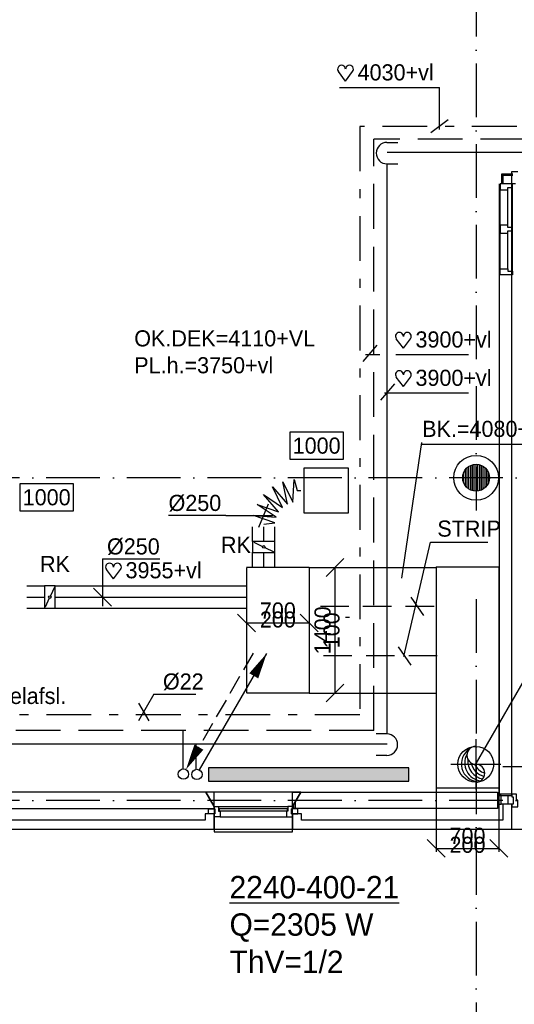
# Model space of a CAD drawing. Extents: x 25315 to 170951, y 867852 to 951952.
# Tile 10 of 119: x 69725 to 75251, y 878152 to 889139. Entities that reach past the tile are written whole.
import ezdxf
from ezdxf.enums import TextEntityAlignment as Align

# ---------------------------------------------------------------- set-up
doc = ezdxf.new("R2010")
doc.units = 0
doc.header["$LTSCALE"] = 100
for name, pattern in [('2322107', [2000, 1000, 1000]), ('2322108', [7, 5, -2]), ('2322109', [10, 5, -2, 1, -2]), ('CENTER2', [11.25, 7.5, -1.25, 1.25, -1.25]), ('CENTER4', [5, 3.125, -0.625, 0.625, -0.625]), ('DASHDOT', [9, 6, -1.5, 0, -1.5]), ('HIDDEN2', [4.7625, 3.175, -1.5875]), ('LURETOUR', [6, 4, -2])]:
    doc.linetypes.add(name, pattern=pattern)
doc.layers.get('0').update_dxf_attribs({"linetype": 'CONTINUOUS'})
for name, color, linetype in [('AL$7----_STRAMIEN', 1, 'DASHDOT'), ('BOUW', 8, 'CONTINUOUS'), ('WI561---', 1, 'CONTINUOUS'), ('WL531---', 4, 'CONTINUOUS'), ('WL561---', 4, 'CONTINUOUS'), ('WL561---_AANVOER', 4, 'CONTINUOUS'), ('WL561---_RETOUR', 4, 'CONTINUOUS'), ('WL570---', 3, 'CONTINUOUS'), ('WL570---_HARTLIJN', 7, 'CONTINUOUS'), ('WL570---_RETOUR', 3, 'CONTINUOUS'), ('WL570---_TOEVOER', 3, 'CONTINUOUS'), ('WM570---', 1, 'CONTINUOUS')]:
    doc.layers.add(name, color=color, linetype=linetype)
doc.styles.add('BURO-018', font='BUROFONT.shx', dxfattribs={"height": 180})
doc.styles.add('BURO-025', font='BUROFONT.shx', dxfattribs={"height": 250})

# ---------------------------------------------------------------- blocks, each defined once
blk = doc.blocks.new('LDV1107')
at = {"color": 0, "linetype": 'CONTINUOUS'}
blk.add_line((0.25, 0.433), (6.75, 11.691), dxfattribs=at)
blk.add_lwpolyline([(6.75, 11.691, 0, 1, 0), (5.5, 9.526, 1, 1, 0)], format="xyseb", dxfattribs=at)
blk.add_circle((0, 0), 0.5, dxfattribs=at)
blk = doc.blocks.new('LDV3108')
at = {"color": 0, "linetype": 'CONTINUOUS'}
for p, q in [((6.75, 11.691), (5.813, 10.068)), ((5.438, 9.418), (4.5, 7.794)), ((4.125, 7.145), (3.188, 5.521)), ((2.813, 4.871), (1.875, 3.248)), ((1.5, 2.598), (0.563, 0.974))]:
    blk.add_line(p, q, dxfattribs=at)
blk.add_lwpolyline([(0.25, 0.433, 0, 1, 0), (1.5, 2.598, 1, 1, 0)], format="xyseb", dxfattribs=at)
blk.add_circle((0, 0), 0.5, dxfattribs=at)
blk = doc.blocks.new('LU-ORNAM-1F41F400')
at = {"color": 0, "linetype": 'CONTINUOUS'}
for p, q in [((250, 250), (-250, 250)), ((-250, 250), (-250, -250)), ((250, -250), (250, 250)), ((-250, -250), (250, -250))]:
    blk.add_line(p, q, dxfattribs=at)
blk = doc.blocks.new('LU-1-KI2')
at = {"color": 0, "linetype": 'CONTINUOUS'}
blk.add_circle((0, 0), 0.5, dxfattribs=at)
for centre, start, end in [((0.098, 0.01), 122.9221, 266.9628), ((0.191, 0.038), 151.6522, 263.7819), ((0.278, 0.084), 174.6069, 260.2716), ((0.354, 0.146), 192.3501, 256.1233), ((0.416, 0.222), 206.1028, 250.6419)]:
    blk.add_arc(centre, 0.5, start, end, dxfattribs=at)
at = {"layer": 'WL570---_HARTLIJN', "linetype": 'CENTER4'}
for p, q in [((0, 0.7), (0, -0.7)), ((-0.7, 0), (0.7, 0))]:
    blk.add_line(p, q, dxfattribs=at)
at = {"layer": 'WL570---_HARTLIJN', "color": 0, "linetype": 'CONTINUOUS'}
for centre, start, end in [((0, 0.25), 90, 270), ((0, -0.25), 270, 90)]:
    blk.add_arc(centre, 0.25, start, end, dxfattribs=at)
blk = doc.blocks.new('LU-PIJL1')
at = {"color": 0, "linetype": 'CONTINUOUS'}
blk.add_line((0, 0), (10.12, 17.54), dxfattribs=at)
blk.add_lwpolyline([(10.12, 17.54, 0, 1.5, 0), (8.25, 14.29, 1.5, 1.5, 0)], format="xyseb", dxfattribs=at)
blk = doc.blocks.new('LU-1D-F-C830')
at = {"color": 0, "linetype": 'CONTINUOUS'}
for p, q in [((-24, 0), (0, 0)), ((0, 0), (24, 0))]:
    blk.add_line(p, q, dxfattribs=at)
blk = doc.blocks.new('LU-2D-K-2BC')
at = {"color": 0, "linetype": 'CONTINUOUS'}
for p, q in [((-0.5, 350), (0.5, 350)), ((-0.5, -350), (0.5, -350))]:
    blk.add_line(p, q, dxfattribs=at)
blk = doc.blocks.new('LU-ORND')
at = {"color": 0, "linetype": 'CONTINUOUS'}
for p, q in [((-3, 1.5), (-3, -1.5)), ((3, 1.5), (-3, 1.5)), ((3, -1.5), (3, 1.5)), ((-3, -1.5), (3, -1.5))]:
    blk.add_line(p, q, dxfattribs=at)
blk = doc.blocks.new('2322401')
at = {"color": 0, "linetype": 'CONTINUOUS'}
for p, q in [((-0.5, 0.5, 1), (-0.5, 0.5)), ((-0.5, 0.5, 1), (-0.5, -0.5, 1)), ((0.5, 0.5, 1), (-0.5, 0.5, 1)), ((0.5, 0.5), (-0.5, 0.5)), ((-0.5, 0.5), (-0.5, -0.5)), ((0.5, 0.5, 1), (0.5, 0.5)), ((0.5, -0.5, 1), (0.5, 0.5, 1)), ((0.5, -0.5), (0.5, 0.5)), ((-0.5, -0.5, 1), (-0.5, -0.5)), ((-0.5, -0.5, 1), (0.5, -0.5, 1)), ((-0.5, -0.5), (0.5, -0.5)), ((0.5, -0.5, 1), (0.5, -0.5))]:
    blk.add_line(p, q, dxfattribs=at)
blk = doc.blocks.new('CVRINFO2')
at = {"color": 0, "linetype": 'CONTINUOUS', "style": 'BURO-025'}
for tag, p in [('CV_TEXT125', (0, 0)), ('CV_TEXT225', (0, -4.17)), ('CV_TEXT325', (0, -8.33)), ('CV_TEXT425', (0, -12.5))]:
    blk.add_attdef(tag, p, '', height=2.5, dxfattribs=at)
blk = doc.blocks.new('CVHATCH1')
at = {"color": 0, "linetype": 'CONTINUOUS'}
blk.add_solid([(-0.5, -0.5), (0.5, -0.5), (-0.5, 0.5), (0.5, 0.5)], dxfattribs=at)
blk = doc.blocks.new('*U207', base_point=(72609, 111659))
at = {"layer": 'WM570---', "linetype": 'CONTINUOUS'}
for p, q in [((72159, 111759), (72359, 111559)), ((72859, 111759), (73059, 111559)), ((72959, 111659), (72259, 111659))]:
    blk.add_line(p, q, dxfattribs=at)
at = {"layer": 'WM570---', "linetype": 'CONTINUOUS', "style": 'BURO-018'}
for s, p in [('700', (72609, 111709)), ('200', (72609, 111609))]:
    blk.add_text(s, height=180, dxfattribs=at).set_placement(p, align=Align.CENTER)
blk = doc.blocks.new('*U208', base_point=(74727, 109123))
at = {"layer": 'WM570---', "linetype": 'CONTINUOUS'}
for p, q in [((74278, 109223), (74477, 109023)), ((74978, 109223), (75177, 109023)), ((74377, 109123), (75077, 109123))]:
    blk.add_line(p, q, dxfattribs=at)
at = {"layer": 'WM570---', "linetype": 'CONTINUOUS', "style": 'BURO-018'}
for s, p in [('700', (74727, 109173)), ('200', (74727, 109073))]:
    blk.add_text(s, height=180, dxfattribs=at).set_placement(p, align=Align.CENTER)
blk = doc.blocks.new('HART')
at = {"color": 1}
for q in [(-39.7, 52.4), (39.7, 52.4)]:
    blk.add_line((0, 0), q, dxfattribs=at)
for centre, start, end in [((-22.1, 65.7), 0, 217.1867), ((22.1, 65.7), 322.8133, 180)]:
    blk.add_arc(centre, 22.1, start, end, dxfattribs=at)
blk = doc.blocks.new('LU-2D-K-578')
at = {"color": 0, "linetype": 'CONTINUOUS'}
for p, q in [((-0.5, 700), (0.5, 700)), ((-0.5, -700), (0.5, -700))]:
    blk.add_line(p, q, dxfattribs=at)
blk = doc.blocks.new('*U232', base_point=(73337, 576452))
at = {"layer": 'WM570---', "linetype": 'CONTINUOUS'}
for p, q in [((73437, 577252), (73237, 577053)), ((73337, 575752), (73337, 577152)), ((73437, 575852), (73237, 575653))]:
    blk.add_line(p, q, dxfattribs=at)
at = {"layer": 'WM570---', "linetype": 'CONTINUOUS', "style": 'BURO-018'}
for s, p in [('1400', (73287, 576452)), ('100', (73387, 576452))]:
    blk.add_text(s, height=180, rotation=90, dxfattribs=at).set_placement(p, align=Align.CENTER)
blk = doc.blocks.new('LDS')
at = {"color": 0, "linetype": 'CONTINUOUS'}
for p, q in [((0, 1), (1, 1)), ((0, -1), (1, -1))]:
    blk.add_line(p, q, dxfattribs=at)
blk.add_arc((0, 0), 1, 90, 270, dxfattribs=at)
blk = doc.blocks.new('LU-1D-K-FA')
at = {"color": 0, "linetype": 'CONTINUOUS'}
for p, q in [((-0.5, 125), (0.5, 125)), ((-0.5, -125), (0.5, -125))]:
    blk.add_line(p, q, dxfattribs=at)
at = {"layer": 'WL570---_HARTLIJN', "linetype": 'CENTER2'}
blk.add_line((-0.5, 0), (0.5, 0), dxfattribs=at)
blk = doc.blocks.new('LU-1D-KL1-FA77')
at = {"color": 0, "linetype": 'CONTINUOUS'}
for p, q in [((-60, 125), (-60, -125)), ((60, 125), (-60, 125)), ((53, 112), (6, 13)), ((60, -125), (60, 125)), ((-6, -13), (-53, -112)), ((-60, -125), (60, -125))]:
    blk.add_line(p, q, dxfattribs=at)
blk.add_circle((0, 0), 14.9, dxfattribs=at)
blk = doc.blocks.new('LU-1D-BF--1-FA5A177')
at = {"color": 0, "linetype": 'CONTINUOUS'}
for p, q in [((-359, -126), (-277, 115)), ((-277, 115), (-295, -138)), ((-375, 0), (-359, -126)), ((-295, -138), (-154, 73)), ((-154, 73), (-236, -167)), ((-236, -167), (-45, 1)), ((-45, 1), (-187, -210)), ((-187, -210), (41, -97)), ((41, -97), (-151, -264)), ((-151, -264), (98, -214)), ((98, -214), (-130, -326)), ((-130, -326), (124, -342)), ((124, -342), (0, -375))]:
    blk.add_line(p, q, dxfattribs=at)
blk = doc.blocks.new('*U480', base_point=(70703, 576949))
at = {"color": 0, "linetype": 'CONTINUOUS'}
for p, q in [((70703, 577249), (70703, 576724)), ((70703, 577249), (71343, 577249)), ((70603, 576923), (70803, 576724))]:
    blk.add_line(p, q, dxfattribs=at)
at = {"layer": 'WM570---', "linetype": 'CONTINUOUS', "style": 'BURO-018'}
blk.add_text('%%c250', height=180, dxfattribs=at).set_placement((70753, 577299))
blk = doc.blocks.new('*U481', base_point=(72335, 577734))
at = {"color": 0, "linetype": 'CONTINUOUS'}
for p, q in [((72397, 577604), (72505, 577864)), ((72026, 577734), (71386, 577734)), ((72026, 577734), (72551, 577734))]:
    blk.add_line(p, q, dxfattribs=at)
at = {"layer": 'WM570---', "linetype": 'CONTINUOUS', "style": 'BURO-018'}
blk.add_text('%%c250', height=180, dxfattribs=at).set_placement((71976, 577784), align=Align.RIGHT)

msp = doc.modelspace()

# ---------------------------------------------------------------- hatches: boundary and pattern name
at = {"layer": 'BOUW'}
h = msp.add_hatch(dxfattribs=at)
h.set_pattern_fill('GEWPBET', color=256, scale=100, angle=90, style=0)
h.set_pattern_definition([(90, (74823.597, 884027.546), (-20, 1e-15), [])])
edge = h.paths.add_edge_path()
edge.add_arc((74823.6, 884027.5), 150, 0, 360)

# ---------------------------------------------------------------- linework, layer by layer
at = {"layer": 'AL$7----_STRAMIEN', "color": 1}
for p, q in [((74823.6, 948957), (74823.6, 883660.9)), ((87723.6, 884027.5), (64545.8, 884027.5)), ((74823.6, 882673.8), (74823.6, 877204.9)), ((87723.6, 880427.5), (64526.5, 880427.5))]:
    msp.add_line(p, q, dxfattribs=at)
at = {"layer": 'BOUW'}
for p, q in [((75127.6, 887402.7), (75109.6, 887420.7)), ((75109.6, 887420.7), (75233.4, 887420.7)), ((75109.6, 887311.7), (75109.6, 887420.7)), ((75127.6, 887402.7), (75233.4, 887402.7)), ((75127.6, 887311.7), (75127.6, 887402.7)), ((75223.6, 887446.5), (75290.6, 887446.5)), ((75223.6, 887307.5), (75223.6, 887446.5)), ((75223.6, 880496.5), (75223.6, 887445.3)), ((75084.6, 880496.5), (75084.6, 887308.4)), ((75230.6, 887307.5), (75091.6, 887307.5)), ((75091.6, 887307.5), (75091.6, 887240.5)), ((75263.6, 887307.5), (75223.6, 887307.5)), ((75230.6, 887267.5), (75230.6, 887307.5)), ((75091.6, 887240.5), (75179.6, 887240.5)), ((75091.6, 886845.5), (75091.6, 887240.5)), ((75179.6, 887267.5), (75230.6, 887267.5)), ((75179.6, 887240.5), (75179.6, 887267.5)), ((75179.6, 886845.5), (75179.6, 887240.5)), ((75230.6, 886333.5), (75230.6, 887267.5)), ((75123.6, 880807.5), (78148.6, 880807.5)), ((72771.6, 880357.7), (72864, 880517.7)), ((72864, 880517.7), (75063.6, 880517.7)), ((75063.6, 880517.7), (75063.6, 880337.7)), ((72771.6, 880337.7), (72771.6, 880357.7)), ((72791.9, 880337.7), (72771.7, 880357.9)), ((72785.9, 880337.7), (72785.9, 880382.5)), ((72805.9, 880337.7), (72805.9, 880417.1)), ((75223.6, 880387), (75123.6, 880387)), ((75123.6, 880387), (75123.6, 880207.5)), ((75223.6, 880107.5), (75223.6, 880387)), ((75063.6, 880337.7), (72771.6, 880337.7)), ((72771.6, 880276.7), (72771.6, 880107.5)), ((72871.6, 880276.7), (72771.6, 880276.7)), ((72871.6, 880207.5), (72871.6, 880276.7)), ((75123.6, 880207.5), (72871.6, 880207.5)), ((67303.6, 880107.5), (84143.6, 880107.5)), ((72771.6, 880107.5), (75223.6, 880107.5)), ((75223.6, 880107.5), (84143.6, 880107.5))]:
    msp.add_line(p, q, dxfattribs=at)
for points in [[(75091.6, 886845.5), (75091.6, 886755.5), (75179.6, 886755.5), (75179.6, 886782.5), (75230.6, 886782.5), (75230.6, 886818.5), (75179.6, 886818.5), (75179.6, 886845.5)], [(75091.6, 886293.5), (75091.6, 886360.5), (75179.6, 886360.5), (75179.6, 886333.5), (75230.6, 886333.5), (75230.6, 886293.5)], [(71896.6, 880337.7), (71896.6, 880357.7), (71804.2, 880517.7), (69474, 880517.7), (69381.6, 880357.7), (69381.6, 880337.7)], [(71896.6, 880357.7), (71896.6, 880517.7), (71804.2, 880517.7)], [(72771.6, 880357.7), (72864, 880517.7), (71804.2, 880517.7), (71896.6, 880357.7), (71896.6, 880077.7), (72771.6, 880077.7)], [(72771.6, 880357.7), (72771.6, 880517.7), (72864, 880517.7)], [(75223.6, 880496.5), (75063.6, 880496.5), (75063.6, 880481.5), (75223.6, 880481.5)], [(75063.6, 880387), (75104.6, 880387), (75104.6, 880481.5), (75063.6, 880481.5)], [(75223.6, 880481.5), (75223.6, 880467), (75237.6, 880467), (75237.6, 880387), (75181.6, 880387), (75181.6, 880481.5)], [(75290.6, 880429.5), (75273.6, 880429.5), (75273.6, 880496.5), (75223.6, 880496.5), (75223.6, 880467), (75237.6, 880467), (75237.6, 880387), (75223.6, 880387), (75223.6, 880357.5), (75290.6, 880357.5)], [(71946.6, 880357.7), (71946.6, 880357.7), (71946.6, 880306.7), (71963.6, 880306.7), (71963.6, 880243.7), (71963.6, 880243.7), (71963.6, 880243.7), (71963.6, 880243.7), (71963.6, 880243.7), (71896.6, 880243.7), (71896.6, 880276.7), (71906.6, 880276.7), (71906.6, 880332.7), (71896.6, 880332.7), (71896.6, 880332.7), (71896.6, 880357.7)], [(72721.6, 880357.7), (72721.6, 880357.7), (72721.6, 880306.7), (72704.6, 880306.7), (72704.6, 880243.7), (72704.6, 880243.7), (72704.6, 880243.7), (72704.6, 880243.7), (72704.6, 880243.7), (72771.6, 880243.7), (72771.6, 880276.7), (72761.6, 880276.7), (72761.6, 880332.7), (72771.6, 880332.7), (72771.6, 880332.7), (72771.6, 880357.7)], [(71796.6, 880276.7), (71796.6, 880207.5), (69481.6, 880207.5), (69481.6, 880276.7), (69381.6, 880276.7), (69381.6, 880107.5), (71896.6, 880107.5), (71896.6, 880276.7)], [(71906.6, 880332.7), (71906.6, 880276.7), (71835.6, 880276.7), (71835.6, 880332.7)], [(71951.6, 880331.7), (71951.6, 880310.7), (72716.6, 880310.7), (72716.6, 880331.7)], [(72761.6, 880332.7), (72761.6, 880276.7), (72832.6, 880276.7), (72832.6, 880332.7)]]:
    msp.add_lwpolyline(points, close=True, dxfattribs=at)
for points in [[(75091.6, 886360.5), (75091.6, 886755.5)], [(75179.6, 886360.5), (75179.6, 886755.5)], [(71946.6, 880357.7), (72721.6, 880357.7)], [(75181.6, 880387), (75104.6, 880387)], [(71963.6, 880243.7), (72704.6, 880243.7)]]:
    msp.add_lwpolyline(points, dxfattribs=at)
for radius in [250, 150]:
    msp.add_circle((74823.6, 884027.5), radius, dxfattribs=at)
at = {"layer": 'WL531---', "linetype": '2322109'}
for p, q in [((76277.4, 887948), (73523.3, 887948)), ((73523.3, 887948), (73523.3, 881381.9)), ((73523.3, 881381.9), (69143.6, 881381.9))]:
    msp.add_line(p, q, dxfattribs=at)
at = {"layer": 'WL561---', "color": 1}
for p, q in [((73298.3, 888383.7), (74414.6, 888383.7)), ((73563.7, 885323.2), (73719.9, 885505.4)), ((73586.7, 885404.2), (73747.3, 885404.1)), ((73925.7, 885404), (74740, 885403.6)), ((73759.9, 884895.3), (73916.1, 885077.5)), ((73800.8, 884976.2), (74740, 884975.6))]:
    msp.add_line(p, q, dxfattribs=at)
at = {"layer": 'WL561---_AANVOER', "linetype": '2322107'}
for p, q in [((78722.4, 887655.4), (73831.2, 887655.4)), ((73831.2, 881172.7), (73831.2, 887529.7)), ((73831.2, 881056.2), (69369.9, 881056.2)), ((71694.8, 880769.4), (71694.8, 881056.2))]:
    msp.add_line(p, q, dxfattribs=at)
at = {"layer": 'WL561---_RETOUR', "linetype": '2322108'}
for p, q in [((73681.2, 881206.2), (73681.2, 887805.4)), ((78872.4, 887805.4), (73681.2, 887805.4)), ((73681.2, 881206.2), (69443.7, 881206.2)), ((71549.3, 880779.8), (71549.3, 881206.2))]:
    msp.add_line(p, q, dxfattribs=at)
at = {"layer": 'WL570---', "color": 1}
for p, q in [((74414.6, 887913.2), (74414.6, 888383.7)), ((74317.6, 887880.9), (74511.5, 888026.3)), ((71225.2, 881614.2), (71052, 881314.2)), ((71225.2, 881614.2), (71691.6, 881614.2)), ((71052, 881514.2), (71167.4, 881314.2))]:
    msp.add_line(p, q, dxfattribs=at)
at = {"layer": 'WL570---'}
for p, q in [((72825.9, 883884.4), (72866.1, 883884.4)), ((72960.1, 883025.4), (72259.2, 883025.4)), ((74377.4, 883032.6), (75085.2, 883032.6)), ((72958.9, 881624), (72266.6, 881624)), ((74377.4, 880566.8), (75077.4, 880566.8))]:
    msp.add_line(p, q, dxfattribs=at)
at = {"layer": 'WM570---', "color": 1}
for p, q in [((73994.4, 882907.8), (74218.3, 884419.6)), ((74219.2, 884404.1), (75673.6, 884404.1))]:
    msp.add_line(p, q, dxfattribs=at)
at = {"layer": 'WM570---'}
for p, q in [((74014.5, 882031.4), (74313.4, 883307.6)), ((74313.4, 883307.6), (74955.1, 883307.6)), ((74094.5, 882693.8), (74235.6, 882490.1)), ((73951.8, 882141.1), (74092.9, 881937.4)), ((74377.4, 880566.8), (74377.4, 879853.5)), ((75077.4, 880566.8), (75077.4, 879853.5))]:
    msp.add_line(p, q, dxfattribs=at)
at = {"layer": 'WM570---', "linetype": 'HIDDEN2'}
for p, q in [((74353.8, 882592.9), (72962.3, 882592.9)), ((74389.5, 882040.1), (72962.3, 882040.1))]:
    msp.add_line(p, q, dxfattribs=at)

# ---------------------------------------------------------------- block references
at = {"layer": 'WI561---'}
ref = msp.add_blockref('CVRINFO2', (72069.1, 879334.3, 120), dxfattribs=dict(at, xscale=100, yscale=100, zscale=100))
ref.add_attrib('CV_TEXT125', '%%u2240-400-21', (72069.1, 879334.3, 120), dxfattribs={"layer": '0', "color": 2, "linetype": 'CONTINUOUS', "height": 250, "style": 'BURO-025'})
ref.add_attrib('CV_TEXT225', 'Q=2305 W', (72069.1, 878917.7, 120), dxfattribs={"layer": '0', "color": 2, "linetype": 'CONTINUOUS', "height": 250, "style": 'BURO-025'})
ref.add_attrib('CV_TEXT325', 'ThV=1/2', (72069.1, 878501, 120), dxfattribs={"layer": '0', "color": 2, "linetype": 'CONTINUOUS', "height": 250, "style": 'BURO-025'})
at = {"layer": 'WL561---', "xscale": 2240, "yscale": 150, "rotation": 180.0000000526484}
for name, zscale in [('2322401', 400), ('CVHATCH1', 2240)]:
    msp.add_blockref(name, (72952.5, 880717.7, 120), dxfattribs=dict(at, zscale=zscale))
at = {"layer": 'WL561---_AANVOER', "color": 2, "xscale": 120, "yscale": 120, "zscale": 120}
for p, rotation in [((73827.7, 887650.1), 5.264812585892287e-08), ((73826.5, 881050), 180.0000000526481)]:
    msp.add_blockref('LDS', p, dxfattribs=dict(at, rotation=rotation))
at = {"layer": 'WL561---_AANVOER', "color": 2, "xscale": 115.5, "yscale": 115.5, "zscale": 115.5}
msp.add_blockref('LDV1107', (71704.7, 880717.2), dxfattribs=at)
at = {"layer": 'WL561---_RETOUR', "color": 2, "xscale": 115.5, "yscale": 115.5, "zscale": 115.5}
msp.add_blockref('LDV3108', (71553.2, 880721.5), dxfattribs=at)
at = {"layer": 'WL570---', "color": 1, "xscale": 2, "yscale": 2, "zscale": 2}
for p in [(73364.9, 888454.3), (74011.3, 885474.2), (74011.3, 885046.3), (70772.3, 882898.9)]:
    msp.add_blockref('HART', p, dxfattribs=at)
at = {"layer": 'WL570---_RETOUR'}
msp.add_blockref('LU-ORNAM-1F41F400', (73148.3, 883886.2), dxfattribs=at)
at = {"layer": 'WL570---_RETOUR', "color": 3, "linetype": 'LURETOUR', "rotation": 270}
for p, xscale in [((72608.9, 882322.7), 1397.384916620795), ((74727.4, 881799.7), 2465.867519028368)]:
    msp.add_blockref('LU-2D-K-2BC', p, dxfattribs=dict(at, xscale=xscale))
at = {"layer": 'WL570---_RETOUR', "color": 3, "linetype": 'LURETOUR', "xscale": 1415.500904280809}
msp.add_blockref('LU-2D-K-578', (73667.8, 882325.4), dxfattribs=at)
at = {"layer": 'WL570---_RETOUR', "linetype": 'LURETOUR'}
for p, xscale in [((69904.7, 882696.7), 199.2916813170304), ((71191, 882696.7), 2137.566204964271)]:
    msp.add_blockref('LU-1D-K-FA', p, dxfattribs=dict(at, xscale=xscale))
at = {"layer": 'WL570---_RETOUR', "linetype": 'CONTINUOUS'}
msp.add_blockref('LU-1D-KL1-FA77', (70061.6, 882696.7), dxfattribs=at)
at = {"layer": 'WL570---_RETOUR', "xscale": 100, "yscale": 100, "zscale": 100}
msp.add_blockref('LU-PIJL1', (74813.1, 880819.7), dxfattribs=at)
at = {"layer": 'WL570---_RETOUR', "linetype": 'LURETOUR'}
msp.add_blockref('LU-1D-F-C830', (73386.8, 882473.1), dxfattribs=at)
at = {"layer": 'WL570---_RETOUR', "linetype": 'LURETOUR', "xscale": 400, "yscale": 400, "zscale": 400}
msp.add_blockref('LU-1-KI2', (74820, 880830.6), dxfattribs=at)
at = {"layer": 'WL570---_TOEVOER', "linetype": 'CONTINUOUS', "rotation": 90}
for name, p in [('LU-1D-BF--1-FA5A177', (72450.9, 883884.4)), ('LU-1D-KL1-FA77', (72450.9, 883255.5))]:
    msp.add_blockref(name, p, dxfattribs=at)
for p, xscale in [((72450.9, 883398.2), 166.2610780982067), ((72450.9, 883112.9), 166.2607662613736)]:
    msp.add_blockref('LU-1D-K-FA', p, dxfattribs=dict(at, xscale=xscale))
at = {"layer": 'WM570---'}
ref = msp.add_blockref('LU-ORND', (73042.1, 884386.3), dxfattribs=dict(at, xscale=100, yscale=100, zscale=100))
ref.add_attrib('LU_TEXT1', '1000', dxfattribs={"layer": '0', "color": 1, "linetype": 'CONTINUOUS', "height": 180, "style": 'BURO-018'}).set_placement((73042.1, 884386.3), align=Align.MIDDLE)
ref = msp.add_blockref('LU-ORND', (70026.3, 883810.2), dxfattribs=dict(at, xscale=100, yscale=100, zscale=100))
ref.add_attrib('LU_TEXT1', '1000', dxfattribs={"layer": '0', "color": 1, "linetype": 'CONTINUOUS', "height": 180, "style": 'BURO-018'}).set_placement((70026.3, 883810.2), align=Align.MIDDLE)
for name, p in [('*U481', (72335.5, 883607)), ('*U480', (70650.4, 882821.7)), ('*U232', (73247.7, 882325.4)), ('*U207', (72608.9, 882406.7)), ('*U208', (74727.4, 879892.5))]:
    msp.add_blockref(name, p, dxfattribs=at)

# ---------------------------------------------------------------- texts
at = {"layer": 'BOUW', "color": 1, "style": 'BURO-018'}
for s, p in [('OK.DEK=4110+VL', (71004.6, 885493.1)), ('PL.h.=3750+vl', (71004.6, 885193.1))]:
    msp.add_text(s, height=180, dxfattribs=at).set_placement(p)
at = {"layer": 'WL561---', "color": 1, "style": 'BURO-018'}
msp.add_text('kogelafsl.', height=180, dxfattribs=at).set_placement((69227.8, 881503.2))
at = {"layer": 'WL570---', "color": 1, "style": 'BURO-018'}
for s, p in [('4030+vl', (73500, 888461.1)), ('3900+vl', (74146.4, 885481)), ('3900+vl', (74146.4, 885053)), ('3955+vl', (70907.4, 882905.7)), ('%%C22', (71325.2, 881664.2))]:
    msp.add_text(s, height=180, dxfattribs=at).set_placement(p)
at = {"layer": 'WL570---_RETOUR', "color": 1, "style": 'BURO-018'}
for p in [(71973.3, 883189.7), (69952.3, 882975.2)]:
    msp.add_text('RK', height=180, dxfattribs=at).set_placement(p)
at = {"layer": 'WM570---', "color": 1, "style": 'BURO-018'}
for s, p in [('BK.=4080+vl', (74221.3, 884483.2)), ('STRIP', (74390.8, 883370.3))]:
    msp.add_text(s, height=180, dxfattribs=at).set_placement(p)

doc.saveas('drawing.dxf')
